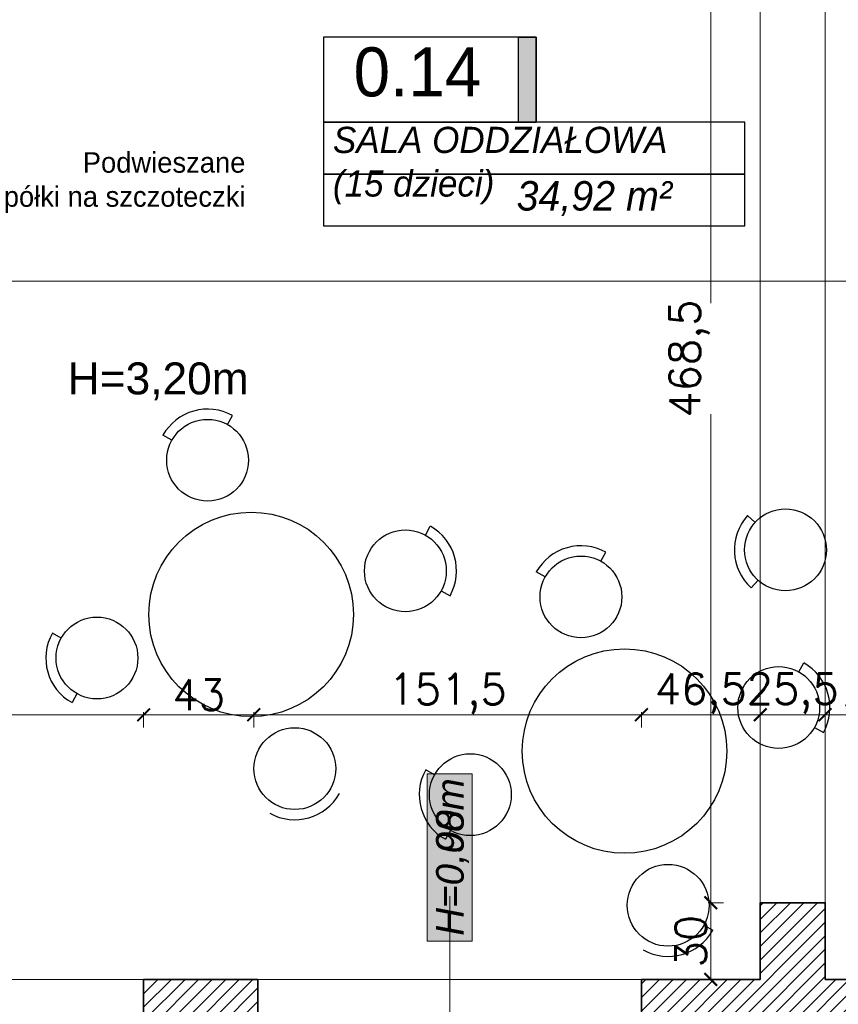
# Model space of a CAD drawing. Header units: millimetres. Extents: x -740 to 33545, y -26688 to 22494.
# Tile 138 of 256: x 10885 to 11205, y 9773 to 10158. Entities that reach past the tile are written whole.
import ezdxf
from ezdxf.lldxf.tags import DXFTag

# ---------------------------------------------------------------- set-up
doc = ezdxf.new("R2010")
doc.units = ezdxf.units.MM
doc.header["$MEASUREMENT"] = 0
doc.layers.get('Defpoints').update_dxf_attribs({"color": 252})
doc.layers.add('_I_EKO_PODKLAD 3', color=252, linetype='Continuous')
doc.layers.add('tabelki opis', color=252, linetype='Continuous')
for name, color, linetype, lineweight in [('A_istniejące ściany', 252, 'Continuous', 35), ('A_l.przerywana', 252, 'ICAD_ISO03W100', 9), ('A_opisy', 252, 'Continuous', 15), ('l.wypełnien', 252, 'Continuous', 5), ('Nowe_820-G Rysunki Obrazki_Nr_pióra__1', 252, 'Continuous', 13), ('wymiarowanie', 252, 'Continuous', 9)]:
    doc.layers.add(name, color=color, linetype=linetype, lineweight=lineweight)
doc.styles.add('ARIALL', font='GOTHIC.TTF', dxfattribs={"height": 40})
doc.styles.add('ROMANS', font='romans')
doc.styles.add('styl2', font='simplex.shx')
doc.styles.add('STYL_AUTOMATYCZNY_6', font='arial.ttf', dxfattribs={"width": 0.9924})
tags = doc.linetypes.add('ICAD_ISO03W100', pattern=[30, 12, -18]).pattern_tags.tags
tags[6:7] = [DXFTag(74, 4), DXFTag(75, 0), DXFTag(340, '0'), DXFTag(46, 1.0), DXFTag(50, 0.0), DXFTag(44, 0.0), DXFTag(45, 0.0)]
tags[4:5] = [DXFTag(74, 4), DXFTag(75, 0), DXFTag(340, '0'), DXFTag(46, 1.0), DXFTag(50, 0.0), DXFTag(44, 0.0), DXFTag(45, 0.0)]
doc.dimstyles.new('Skala 1-50', dxfattribs={"dimtxt": 12, "dimasz": 5, "dimexe": 1, "dimexo": 1, "dimgap": 1.5, "dimtad": 1, "dimdec": 1, "dimrnd": 0.5, "dimtxsty": 'styl2', "dimblk": 'ARCHTICK', "dimcen": 5, "dimadec": 0, "dimazin": 0, "dimtfac": 1, "dimtdec": 1, "dimtmove": 1, "dimatfit": 3, "dimldrblk": 'ARCHTICK', "dimfxl": 0, "dimlwd": -1, "dimlwe": -1, "dimarcsym": 0})

# ---------------------------------------------------------------- blocks, each defined once
blk = doc.blocks.new('_ArchTick')
at = {"color": 0, "linetype": 'ByBlock', "const_width": 0.15}
blk.add_lwpolyline([(-0.5, -0.5), (0.5, 0.5)], dxfattribs=at)
blk = doc.blocks.new('*D526')
at = {"layer": 'Defpoints', "color": 0}
for p in [(11174.51, 10281.34), (11155.14, 9812.76), (11174.51, 9812.76)]:
    blk.add_point(p, dxfattribs=at)
at = {"layer": 'wymiarowanie', "color": 0}
for p, q in [((11160.14, 10281.34), (11154.14, 10281.34)), ((11155.14, 10281.34), (11155.14, 10047.41)), ((11155.14, 9812.76), (11155.14, 10003.94)), ((11160.14, 9812.76), (11154.14, 9812.76))]:
    blk.add_line(p, q, dxfattribs=at)
at = {"layer": 'wymiarowanie', "color": 0, "xscale": 5, "yscale": 5, "zscale": 5}
for p, rotation in [((11155.14, 10281.34), 90), ((11155.14, 9812.76), 270)]:
    blk.add_blockref('_ArchTick', p, dxfattribs=dict(at, rotation=rotation))
at = {"layer": 'wymiarowanie', "color": 0, "insert": (11146.79, 10025.67), "char_height": 12, "attachment_point": 5, "rotation": 90, "style": 'styl2'}
blk.add_mtext('468,5', dxfattribs=at)
blk = doc.blocks.new('*D1186')
at = {"layer": 'Defpoints', "color": 0}
for p in [(11839.15, 10110.74), (10781.66, 10085.81), (11839.15, 10055.97)]:
    blk.add_point(p, dxfattribs=at)
at = {"layer": 'wymiarowanie', "color": 0}
for p, q in [((10781.66, 10060.97), (10781.66, 10054.97)), ((11839.15, 10060.97), (11839.15, 10054.97)), ((10781.66, 10055.97), (11839.15, 10055.97))]:
    blk.add_line(p, q, dxfattribs=at)
at = {"layer": 'wymiarowanie', "color": 0, "xscale": 5, "yscale": 5, "zscale": 5, "rotation": 180}
blk.add_blockref('_ArchTick', (10781.66, 10055.97), dxfattribs=at)
at = {"layer": 'wymiarowanie', "color": 0, "xscale": 5, "yscale": 5, "zscale": 5}
blk.add_blockref('_ArchTick', (11839.15, 10055.97), dxfattribs=at)
at = {"layer": 'wymiarowanie', "color": 0, "insert": (11310.4, 10064.32), "char_height": 12, "attachment_point": 5, "style": 'styl2'}
blk.add_mtext('1057,5', dxfattribs=at)
blk = doc.blocks.new('*D2211')
at = {"layer": 'Defpoints', "color": 0}
for p in [(11176.88, 9812.76), (11155.14, 9782.76), (11174.51, 9782.76)]:
    blk.add_point(p, dxfattribs=at)
at = {"layer": 'wymiarowanie', "color": 0}
for p, q in [((11160.14, 9812.76), (11154.14, 9812.76)), ((11155.14, 9812.76), (11155.14, 9782.76)), ((11160.14, 9782.76), (11154.14, 9782.76))]:
    blk.add_line(p, q, dxfattribs=at)
at = {"layer": 'wymiarowanie', "color": 0, "xscale": 5, "yscale": 5, "zscale": 5}
for p, rotation in [((11155.14, 9812.76), 90), ((11155.14, 9782.76), 270)]:
    blk.add_blockref('_ArchTick', p, dxfattribs=dict(at, rotation=rotation))
at = {"layer": 'wymiarowanie', "color": 0, "insert": (11147.34, 9797.76), "char_height": 12, "attachment_point": 5, "rotation": 90, "style": 'styl2'}
blk.add_mtext('30', dxfattribs=at)
blk = doc.blocks.new('*D2779')
at = {"layer": 'Defpoints', "color": 0}
for p in [(10933.28, 9886.31), (10783.28, 9782.76), (10933.28, 9782.76)]:
    blk.add_point(p, dxfattribs=at)
at = {"layer": 'wymiarowanie', "color": 0}
for p, q in [((10783.28, 9881.31), (10783.28, 9887.31)), ((10783.28, 9886.31), (10933.28, 9886.31)), ((10933.28, 9881.31), (10933.28, 9887.31))]:
    blk.add_line(p, q, dxfattribs=at)
at = {"layer": 'wymiarowanie', "color": 0, "xscale": 5, "yscale": 5, "zscale": 5, "rotation": 180}
blk.add_blockref('_ArchTick', (10783.28, 9886.31), dxfattribs=at)
at = {"layer": 'wymiarowanie', "color": 0, "xscale": 5, "yscale": 5, "zscale": 5}
blk.add_blockref('_ArchTick', (10933.28, 9886.31), dxfattribs=at)
at = {"layer": 'wymiarowanie', "color": 0, "insert": (10858.28, 9894.11), "char_height": 12, "attachment_point": 5, "style": 'styl2'}
blk.add_mtext('150', dxfattribs=at)
blk = doc.blocks.new('*D2780')
at = {"layer": 'Defpoints', "color": 0}
for p in [(11128.02, 9886.31), (10976.39, 9782.76), (11128.02, 9782.76)]:
    blk.add_point(p, dxfattribs=at)
at = {"layer": 'wymiarowanie', "color": 0}
for p, q in [((10976.39, 9881.31), (10976.39, 9887.31)), ((10976.39, 9886.31), (11128.02, 9886.31)), ((11128.02, 9881.31), (11128.02, 9887.31))]:
    blk.add_line(p, q, dxfattribs=at)
at = {"layer": 'wymiarowanie', "color": 0, "xscale": 5, "yscale": 5, "zscale": 5, "rotation": 180}
blk.add_blockref('_ArchTick', (10976.39, 9886.31), dxfattribs=at)
at = {"layer": 'wymiarowanie', "color": 0, "xscale": 5, "yscale": 5, "zscale": 5}
blk.add_blockref('_ArchTick', (11128.02, 9886.31), dxfattribs=at)
at = {"layer": 'wymiarowanie', "color": 0, "insert": (11052.2, 9894.51), "char_height": 12, "attachment_point": 5, "style": 'styl2'}
blk.add_mtext('151,5', dxfattribs=at)
blk = doc.blocks.new('*D2781')
at = {"layer": 'Defpoints', "color": 0}
for p in [(10976.39, 9886.31), (10933.28, 9782.76), (10976.39, 9782.76)]:
    blk.add_point(p, dxfattribs=at)
at = {"layer": 'wymiarowanie', "color": 0}
for p, q in [((10933.28, 9881.31), (10933.28, 9887.31)), ((10933.28, 9886.31), (10976.39, 9886.31)), ((10976.39, 9881.31), (10976.39, 9887.31))]:
    blk.add_line(p, q, dxfattribs=at)
at = {"layer": 'wymiarowanie', "color": 0, "xscale": 5, "yscale": 5, "zscale": 5, "rotation": 180}
blk.add_blockref('_ArchTick', (10933.28, 9886.31), dxfattribs=at)
at = {"layer": 'wymiarowanie', "color": 0, "xscale": 5, "yscale": 5, "zscale": 5}
blk.add_blockref('_ArchTick', (10976.39, 9886.31), dxfattribs=at)
at = {"layer": 'wymiarowanie', "color": 0, "insert": (10954.84, 9894.11), "char_height": 12, "attachment_point": 5, "style": 'styl2'}
blk.add_mtext('43', dxfattribs=at)
blk = doc.blocks.new('*D2782')
at = {"layer": 'Defpoints', "color": 0}
for p in [(11174.51, 9886.31), (11128.02, 9782.76), (11174.51, 9782.76)]:
    blk.add_point(p, dxfattribs=at)
at = {"layer": 'wymiarowanie', "color": 0}
for p, q in [((11128.02, 9881.31), (11128.02, 9887.31)), ((11128.02, 9886.31), (11174.51, 9886.31)), ((11174.51, 9881.31), (11174.51, 9887.31))]:
    blk.add_line(p, q, dxfattribs=at)
at = {"layer": 'wymiarowanie', "color": 0, "xscale": 5, "yscale": 5, "zscale": 5, "rotation": 180}
blk.add_blockref('_ArchTick', (11128.02, 9886.31), dxfattribs=at)
at = {"layer": 'wymiarowanie', "color": 0, "xscale": 5, "yscale": 5, "zscale": 5}
blk.add_blockref('_ArchTick', (11174.51, 9886.31), dxfattribs=at)
at = {"layer": 'wymiarowanie', "color": 0, "insert": (11151.26, 9894.66), "char_height": 12, "attachment_point": 5, "style": 'styl2'}
blk.add_mtext('46,5', dxfattribs=at)
blk = doc.blocks.new('*D2783')
at = {"layer": 'Defpoints', "color": 0}
for p in [(11199.91, 9886.31), (11199.91, 9812.76), (11174.51, 9782.76)]:
    blk.add_point(p, dxfattribs=at)
at = {"layer": 'wymiarowanie', "color": 0}
for p, q in [((11174.51, 9881.31), (11174.51, 9887.31)), ((11174.51, 9886.31), (11199.91, 9886.31)), ((11199.91, 9881.31), (11199.91, 9887.31))]:
    blk.add_line(p, q, dxfattribs=at)
at = {"layer": 'wymiarowanie', "color": 0, "xscale": 5, "yscale": 5, "zscale": 5, "rotation": 180}
blk.add_blockref('_ArchTick', (11174.51, 9886.31), dxfattribs=at)
at = {"layer": 'wymiarowanie', "color": 0, "xscale": 5, "yscale": 5, "zscale": 5}
blk.add_blockref('_ArchTick', (11199.91, 9886.31), dxfattribs=at)
at = {"layer": 'wymiarowanie', "color": 0, "insert": (11187.21, 9894.66), "char_height": 12, "attachment_point": 5, "style": 'styl2'}
blk.add_mtext('25,5', dxfattribs=at)
blk = doc.blocks.new('*D2784')
at = {"layer": 'Defpoints', "color": 0}
for p in [(11234.13, 9886.31), (11199.91, 9812.76), (11234.13, 9782.76)]:
    blk.add_point(p, dxfattribs=at)
at = {"layer": 'wymiarowanie', "color": 0}
for p, q in [((11199.91, 9881.31), (11199.91, 9887.31)), ((11199.91, 9886.31), (11234.13, 9886.31)), ((11234.13, 9881.31), (11234.13, 9887.31))]:
    blk.add_line(p, q, dxfattribs=at)
at = {"layer": 'wymiarowanie', "color": 0, "xscale": 5, "yscale": 5, "zscale": 5, "rotation": 180}
blk.add_blockref('_ArchTick', (11199.91, 9886.31), dxfattribs=at)
at = {"layer": 'wymiarowanie', "color": 0, "xscale": 5, "yscale": 5, "zscale": 5}
blk.add_blockref('_ArchTick', (11234.13, 9886.31), dxfattribs=at)
at = {"layer": 'wymiarowanie', "color": 0, "insert": (11217.02, 9894.11), "char_height": 12, "attachment_point": 5, "style": 'styl2'}
blk.add_mtext('34', dxfattribs=at)

msp = doc.modelspace()

# ---------------------------------------------------------------- hatches: boundary and pattern name
at = {"layer": 'A_opisy', "ltscale": 0.3}
msp.add_hatch(color=256, dxfattribs=at).paths.add_polyline_path([(11044.25, 9797.7), (11044.25, 9863.16), (11061.78, 9863.16), (11061.78, 9797.7)])
msp.add_hatch(color=256, dxfattribs=at).paths.add_polyline_path([(11044.25, 9797.7), (11044.25, 9863.16), (11061.78, 9863.16), (11061.78, 9797.7)])
msp.add_hatch(color=256, dxfattribs=at).paths.add_polyline_path([(11044.25, 9797.7), (11044.25, 9863.16), (11061.78, 9863.16), (11061.78, 9797.7)])
msp.add_hatch(color=256, dxfattribs=at).paths.add_polyline_path([(11044.25, 9797.7), (11044.25, 9863.16), (11061.78, 9863.16), (11061.78, 9797.7)])
at = {"layer": 'l.wypełnien'}
h = msp.add_hatch(dxfattribs=at)
h.set_pattern_fill('ANSI31', color=256, scale=30, style=0)
h.paths.add_polyline_path([(10913.66, 10402.52), (10997.39, 10402.52), (11117.42, 10402.52), (11176.61, 10402.52), (11176.61, 10401.46), (11164.43, 10401.46), (11164.43, 10399.14), (11180.1, 10399.14), (11180.1, 10402.52), (11291.35, 10402.52), (11291.35, 10359.34), (11212.91, 10359.34), (11212.91, 10281.34), (11174.51, 10281.34), (11174.51, 10359.34), (11117.42, 10359.34), (10913.66, 10359.34)])
h.paths.add_polyline_path([(11186.51, 10326.34), (11186.51, 10347.34), (11200.91, 10347.34), (11200.91, 10326.34)], flags=16)
h.paths.add_polyline_path([(11186.51, 10326.34), (11186.51, 10347.34), (11200.91, 10347.34), (11200.91, 10326.34)], flags=0)
h.paths.add_polyline_path([(11186.51, 10293.34), (11186.51, 10314.34), (11200.91, 10314.34), (11200.91, 10293.34)], flags=16)
h.paths.add_polyline_path([(11186.51, 10293.34), (11186.51, 10314.34), (11200.91, 10314.34), (11200.91, 10293.34)], flags=0)
h.paths.add_polyline_path([(11234.13, 9739.58), (11234.13, 9782.76), (11199.91, 9782.76), (11199.91, 9812.76), (11174.51, 9812.76), (11174.51, 9782.76), (11128.02, 9782.76), (11128.02, 9739.58)])
h.paths.add_polyline_path([(10477.77, 9782.76), (10504.8, 9782.76), (10504.8, 9762.76), (10529.35, 9762.99), (10529.35, 9782.76), (10587.7, 9782.76), (10587.7, 9739.58), (10477.77, 9739.58)])
h.paths.add_polyline_path([(10783.28, 9739.58), (10783.28, 9782.76), (10737.7, 9782.76), (10737.7, 9739.58)])
h.paths.add_polyline_path([(10978.02, 9739.58), (10978.02, 9782.76), (10933.28, 9782.76), (10933.28, 9739.58)])
h.paths.add_polyline_path([(10769.66, 10359.34), (10771.66, 10359.34), (10771.66, 10402.52), (10736.26, 10402.52), (10736.26, 10359.34)])
h.paths.add_polyline_path([(10457.77, 9739.58), (10457.77, 9782.76), (10477.77, 9782.76), (10477.77, 9739.58), (10470.93, 9739.58)])
h.paths.add_polyline_path([(10771.66, 10359.34), (10771.66, 10402.52), (10791.66, 10402.52), (10791.66, 10359.34)])
h.paths.add_polyline_path([(10913.66, 10359.34), (10913.66, 10402.52), (10893.66, 10402.52), (10893.66, 10359.34)])
h.paths.add_polyline_path([(10504.8, 9762.76), (10504.8, 9782.76), (10529.35, 9782.76), (10529.35, 9762.99)])
at = {"layer": 'tabelki opis'}
msp.add_hatch(color=256, dxfattribs=at).paths.add_polyline_path([(11086.85, 10118.13), (11086.85, 10151.4), (11079.89, 10151.4), (11079.89, 10118.13)])

# ---------------------------------------------------------------- linework, layer by layer
at = {"layer": '_I_EKO_PODKLAD 3', "ltscale": 500}
for p, q in [((10966.11, 9999.85), (10968.06, 10003.34)), ((10966.11, 9999.85), (10968.06, 10003.34)), ((10944.34, 9993.7), (10940.84, 9995.65)), ((10944.34, 9993.7), (10940.84, 9995.65)), ((11172.49, 9961.54), (11169.51, 9964.22)), ((11172.49, 9961.54), (11169.51, 9964.22)), ((11043.49, 9956.58), (11045.44, 9960.07)), ((11043.49, 9956.58), (11045.44, 9960.07)), ((11112.17, 9946.38), (11114.12, 9949.87)), ((11112.17, 9946.38), (11114.12, 9949.87)), ((11090.4, 9940.23), (11086.91, 9942.18)), ((11090.4, 9940.23), (11086.91, 9942.18)), ((11173.65, 9938.94), (11170.97, 9935.97)), ((11173.65, 9938.94), (11170.97, 9935.97)), ((11049.64, 9934.8), (11053.14, 9932.85)), ((11049.64, 9934.8), (11053.14, 9932.85)), ((10901.06, 9916.32), (10897.57, 9918.27)), ((10901.06, 9916.32), (10897.57, 9918.27)), ((11189.55, 9903.11), (11191.5, 9906.6)), ((11189.55, 9903.11), (11191.5, 9906.6)), ((10907.21, 9894.54), (10905.26, 9891.05)), ((10907.21, 9894.54), (10905.26, 9891.05)), ((11195.71, 9881.33), (11199.2, 9879.38)), ((11195.71, 9881.33), (11199.2, 9879.38)), ((11047.12, 9862.85), (11043.63, 9864.8)), ((11047.12, 9862.85), (11043.63, 9864.8)), ((11053.28, 9841.07), (11051.32, 9837.58)), ((11053.28, 9841.07), (11051.32, 9837.58)), ((11152.43, 9803.95), (11155.92, 9802)), ((11152.43, 9803.95), (11155.92, 9802))]:
    msp.add_line(p, q, dxfattribs=at)
for centre, radius in [((10958.3, 9985.89), 16), ((10958.3, 9985.89), 16), ((11184.37, 9950.82), 16), ((11184.37, 9950.82), 16), ((10975.35, 9925.56), 40), ((10975.35, 9925.56), 40), ((11035.68, 9942.61), 16), ((11035.68, 9942.61), 16), ((11104.36, 9932.42), 16), ((11104.36, 9932.42), 16), ((10915.02, 9908.51), 16), ((10915.02, 9908.51), 16), ((11121.41, 9872.09), 40), ((11121.41, 9872.09), 40), ((11181.74, 9889.14), 16), ((11181.74, 9889.14), 16), ((10992.41, 9865.23), 16), ((10992.41, 9865.23), 16), ((11061.09, 9855.04), 16), ((11061.09, 9855.04), 16), ((11138.47, 9811.76), 16), ((11138.47, 9811.76), 16)]:
    msp.add_circle(centre, radius, dxfattribs=at)
for centre, start, end in [((10958.3, 9985.89), 60.7838, 150.7838), ((10958.3, 9985.89), 60.7838, 150.7838), ((11184.37, 9950.82), 137.955, 227.955), ((11184.37, 9950.82), 137.955, 227.955), ((11035.68, 9942.61), 330.7838, 60.7838), ((11035.68, 9942.61), 330.7838, 60.7838), ((11104.36, 9932.42), 60.7838, 150.7838), ((11104.36, 9932.42), 60.7838, 150.7838), ((10915.02, 9908.51), 150.7838, 240.7838), ((10915.02, 9908.51), 150.7838, 240.7838), ((11181.74, 9889.14), 330.7838, 60.7838), ((11181.74, 9889.14), 330.7838, 60.7838), ((11061.09, 9855.04), 150.7838, 240.7838), ((11061.09, 9855.04), 150.7838, 240.7838), ((10992.41, 9865.23), 240.7838, 330.7838), ((10992.41, 9865.23), 240.7838, 330.7838), ((11138.47, 9811.76), 240.7838, 330.7838), ((11138.47, 9811.76), 240.7838, 330.7838)]:
    msp.add_arc(centre, 20, start, end, dxfattribs=at)
at = {"layer": 'A_istniejące ściany'}
for points in [[(11199.91, 9782.76), (11199.91, 9812.76), (11174.51, 9812.76), (11174.51, 9782.76)], [(10978.02, 9782.76), (10933.28, 9782.76)], [(10933.28, 9782.76), (10933.28, 9739.58)], [(10978.02, 9739.58), (10978.02, 9782.76)], [(11174.51, 9782.76), (11128.02, 9782.76)], [(11128.02, 9782.76), (11128.02, 9739.58)], [(11234.13, 9782.76), (11199.91, 9782.76)]]:
    msp.add_lwpolyline(points, dxfattribs=at)
at = {"layer": 'A_l.przerywana', "ltscale": 0.3}
msp.add_lwpolyline([(11199.91, 9812.76), (11174.51, 9812.76), (11174.51, 10281.34), (11199.91, 10281.34)], close=True, dxfattribs=at)
at = {"layer": 'A_opisy'}
msp.add_line((11053.02, 9681.91), (11053.02, 9815.38), dxfattribs=at)
at = {"layer": 'A_opisy', "ltscale": 0.3}
msp.add_lwpolyline([(11044.25, 9797.7), (11044.25, 9863.16), (11061.78, 9863.16), (11061.78, 9797.7)], close=True, dxfattribs=at)
msp.add_lwpolyline([(11044.25, 9797.7), (11044.25, 9863.16), (11061.78, 9863.16), (11061.78, 9797.7)], close=True, dxfattribs=at)
msp.add_lwpolyline([(11044.25, 9797.7), (11044.25, 9863.16), (11061.78, 9863.16), (11061.78, 9797.7)], close=True, dxfattribs=at)
msp.add_lwpolyline([(11044.25, 9797.7), (11044.25, 9863.16), (11061.78, 9863.16), (11061.78, 9797.7)], close=True, dxfattribs=at)
at = {"layer": 'Nowe_820-G Rysunki Obrazki_Nr_pióra__1', "linetype": 'Continuous', "lineweight": 13}
for points in [[(11174.51, 9917.38), (11174.51, 9907.22)], [(11199.91, 9917.38), (11199.91, 9907.22)], [(10737.7, 9782.76), (10934.91, 9782.76)], [(10976.39, 9782.76), (11129.64, 9782.76)]]:
    msp.add_lwpolyline(points, dxfattribs=at)
at = {"layer": 'tabelki opis'}
for points in [[(11086.85, 10151.4), (11003.69, 10151.4), (11003.69, 10118.13), (11086.85, 10118.13), (11086.85, 10151.4)], [(11003.69, 10097.86), (11168.42, 10097.86), (11168.42, 10118.13), (11003.69, 10118.13), (11003.69, 10097.86)], [(11003.69, 10077.58), (11168.42, 10077.58), (11168.42, 10097.86), (11003.69, 10097.86), (11003.69, 10077.58)]]:
    msp.add_lwpolyline(points, dxfattribs=at)
msp.add_lwpolyline([(11086.85, 10118.13), (11079.89, 10118.13), (11079.89, 10151.4), (11086.85, 10151.4)], close=True, dxfattribs=at)

# ---------------------------------------------------------------- texts
at = {"layer": 'A_opisy', "ltscale": 0.3, "char_height": 10.8, "width": 109.7533, "attachment_point": 1, "rotation": 90, "style": 'ARIALL'}
for s, insert in [('\\pi43.41246;{\\fArial|b0|i1|c238|p34;153}\\P\\pi43.29366;{\\fArial|b0|i1|c238|p34;175}', (11037.92, 9636.58)), ('{\\fArial|b0|i1|c238|p34;H=0,00m}', (11047.7, 9799.82)), ('{\\fArial|b0|i1|c238|p34;H=0,98m}', (11047.7, 9799.82))]:
    msp.add_mtext(s, dxfattribs=dict(at, insert=insert))
at = {"layer": 'Nowe_820-G Rysunki Obrazki_Nr_pióra__1', "linetype": 'Continuous', "lineweight": 13, "insert": (10903.58, 10009.33), "char_height": 12.5, "attachment_point": 7, "style": 'STYL_AUTOMATYCZNY_6'}
msp.add_mtext('\\A1;{\\pql;\\fArial|b0|i0|c238|p0;\\W0.992400;H=3,20m}', dxfattribs=at)
at = {"layer": 'tabelki opis', "attachment_point": 1}
for s, insert, char_height, width in [('{\\fCentury Gothic|b0|i0|c238|p34;0.14}', (11015.42, 10147.44), 19.2, 56.7), ('{\\fCentury Gothic|b0|i1|c238|p34;SALA ODDZIAŁOWA}\\P{\\fCentury Gothic|b0|i1|c238|p34;(15 dzieci)}', (11007.33, 10116.35), 10.24, 164.736), ('{\\fCentury Gothic|b0|i1|c238|p34;34,92 m²}', (11079.19, 10095.1), 11.52, 68.7387)]:
    msp.add_mtext(s, dxfattribs=dict(at, insert=insert, char_height=char_height, width=width))
at = {"layer": 'wymiarowanie', "linetype": 'Continuous', "width": 327.6277, "attachment_point": 3, "style": 'ROMANS'}
for s, insert, char_height in [('{\\fCentury Gothic|b0|i0|c238|p0;Mobilna ścianka wydzielająca strefę }{\\fCentury Gothic|b0|i0|c238|p0;wypoczynku}\\P{\\fCentury Gothic|b0|i0|c238|p0; }', (11412.45, 10193.3), 12), ('\\pi104.31218;{\\Fsimplex8;\\T0.75000;}\\P{\\fCentury Gothic|b0|i0|c238|p0;\\H0.57143x;Podwieszane}\\P{\\fCentury Gothic|b0|i0|c238|p0;\\H0.57143x;półki na szczoteczki}', (10973.1, 10129.74), 14)]:
    msp.add_mtext(s, dxfattribs=dict(at, insert=insert, char_height=char_height))
at = {"layer": 'wymiarowanie', "insert": (5416.61, 10130.15), "char_height": 12, "width": 621.5287, "attachment_point": 1}
msp.add_mtext('\\pi463.76474;{\\fCentury Gothic|b0|i0|c238|p34;Obróbka cokołowa}\\P\\pi223.76474;{\\fCentury Gothic|b0|i0|c238|p34; z blachy stalowej powlekanej w kolorze RAL 7016}', dxfattribs=at)

# ---------------------------------------------------------------- dimensions: what is measured, and where the dimension line sits
at = {"layer": 'wymiarowanie'}
dim = msp.add_linear_dim(base=(11155.14, 9812.76), p1=(11174.51, 10281.34), p2=(11174.51, 9812.76), angle=90, dimstyle='Skala 1-50', dxfattribs=at)
dim.commit()
dim.dimension.update_dxf_attribs({"geometry": '*D526', "text_midpoint": (11155.14, 10025.67), "dimtype": 160})
for base, p1, p2, picture, middle in [((11839.15, 10055.97), (10781.66, 10085.81), (11839.15, 10110.74), '*D1186', (11310.4, 10064.32)), ((10933.28, 9886.31), (10783.28, 9782.76), (10933.28, 9782.76), '*D2779', (10858.28, 9894.11)), ((10976.39, 9886.31), (10933.28, 9782.76), (10976.39, 9782.76), '*D2781', (10954.84, 9894.11)), ((11128.02, 9886.31), (10976.39, 9782.76), (11128.02, 9782.76), '*D2780', (11052.2, 9894.51)), ((11174.51, 9886.31), (11128.02, 9782.76), (11174.51, 9782.76), '*D2782', (11151.26, 9894.66)), ((11234.13, 9886.31), (11199.91, 9812.76), (11234.13, 9782.76), '*D2784', (11217.02, 9894.11))]:
    dim = msp.add_linear_dim(base=base, p1=p1, p2=p2, dimstyle='Skala 1-50', dxfattribs=at)
    dim.commit()
    dim.dimension.update_dxf_attribs({"geometry": picture, "text_midpoint": middle})
dim = msp.add_linear_dim(base=(11199.91, 9886.31), p1=(11174.51, 9782.76), p2=(11199.91, 9812.76), dimstyle='Skala 1-50', dxfattribs=at)
dim.commit()
dim.dimension.update_dxf_attribs({"geometry": '*D2783', "text_midpoint": (11187.21, 9886.31), "dimtype": 160})
dim = msp.add_linear_dim(base=(11155.14, 9782.76), p1=(11176.88, 9812.76), p2=(11174.51, 9782.76), angle=90, dimstyle='Skala 1-50', dxfattribs=at)
dim.commit()
dim.dimension.update_dxf_attribs({"geometry": '*D2211', "text_midpoint": (11147.34, 9797.76)})

doc.saveas('drawing.dxf')
